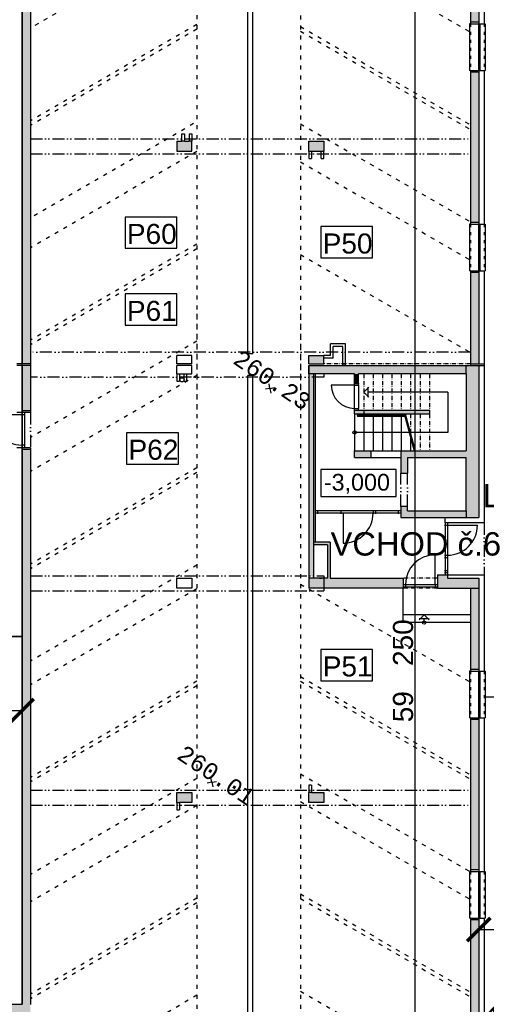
# Model space of a CAD drawing. Extents: x 4743276 to 9726129, y -4307434 to -1665362.
# Tile 43 of 121: x 4868244 to 4882219, y -2067057 to -2037564. Entities that reach past the tile are written whole.
import ezdxf
from ezdxf.enums import TextEntityAlignment as Align

# ---------------------------------------------------------------- set-up
doc = ezdxf.new("R2010")
doc.units = 0
doc.header["$MEASUREMENT"] = 0
doc.linetypes.add('ACAD_ISO03W100', pattern=[30, 12, -18])
doc.linetypes.add('ACAD_ISO12W100', pattern=[22, 12, -3, 0.5, -3, 0.5, -3])
doc.layers.get('0').update_dxf_attribs({"linetype": 'CONTINUOUS'})
doc.layers.get('Defpoints').update_dxf_attribs({"color": 61, "linetype": 'CONTINUOUS'})
for name, color, linetype in [('body', 7, 'CONTINUOUS'), ('DVERE', 47, 'CONTINUOUS'), ('KÓTY', 4, 'CONTINUOUS'), ('MÚRY', 1, 'CONTINUOUS'), ('OKNÁ', 146, 'CONTINUOUS'), ('POZEMOK', 8, 'CONTINUOUS'), ('siete', 6, 'CONTINUOUS'), ('TENKÁ', 7, 'CONTINUOUS'), ('tzb', 55, 'CONTINUOUS'), ('Výšky', 64, 'CONTINUOUS'), ('ZARIADENIE1', 145, 'CONTINUOUS'), ('ZARIADOVACIE', 144, 'CONTINUOUS'), ('šrafy-múry', 8, 'CONTINUOUS')]:
    doc.layers.add(name, color=color, linetype=linetype)
doc.styles.add('ARIAL', font='arial.ttf')
doc.styles.add('MONOTXT', font='MONOTXT', dxfattribs={"height": 0.2})
doc.styles.add('Style-Arial', font='arial.ttf')
doc.styles.add('STYLE1', font='isocp.shx')
doc.dimstyles.new('STANDARD 200', dxfattribs={"dimtxt": 600, "dimasz": 700, "dimexe": 10, "dimexo": 200, "dimgap": 100, "dimtad": 1, "dimdsep": 46, "dimlunit": 6, "dimtxsty": 'Style-Arial', "dimblk": 'ARCHTICK', "dimblk1": 'OBLIQUE', "dimblk2": 'ARCHTICK', "dimcen": 2.5, "dimse1": 1, "dimse2": 1, "dimadec": 0, "dimazin": 0, "dimtfac": 1, "dimtmove": 1, "dimatfit": 3, "dimldrblk": 'OBLIQUE', "dimfxl": 1, "dimtolj": 1, "dimtzin": 0, "dimarcsym": 0})
doc.dimstyles.new('STANDARD 250', dxfattribs={"dimtxt": 700, "dimasz": 750, "dimexe": 10, "dimexo": 200, "dimgap": 100, "dimtad": 1, "dimdsep": 46, "dimlunit": 6, "dimtxsty": 'STYLE1', "dimblk1": 'OBLIQUE', "dimblk2": 'OBLIQUE', "dimsah": 1, "dimcen": 2.5, "dimse1": 1, "dimse2": 1, "dimadec": 0, "dimazin": 0, "dimtfac": 1, "dimtmove": 1, "dimatfit": 3, "dimldrblk": 'OBLIQUE', "dimfxl": 1, "dimtolj": 1, "dimtzin": 0, "dimarcsym": 0})

# ---------------------------------------------------------------- blocks, each defined once
blk = doc.blocks.new('_ArchTick')
at = {"color": 0, "linetype": 'ByBlock', "const_width": 0.15}
blk.add_lwpolyline([(-0.5, -0.5), (0.5, 0.5)], dxfattribs=at)
blk = doc.blocks.new('*D42220')
at = {"layer": 'Defpoints', "color": 0}
for p in [(4880090, -2021484), (4881994, -2021484), (4881994, -2080734)]:
    blk.add_point(p, dxfattribs=at)
at = {"layer": 'ZARIADOVACIE', "color": 0, "lineweight": -2}
blk.add_line((4880090, -2080734), (4880090, -2021484), dxfattribs=at)
at = {"layer": 'ZARIADOVACIE', "color": 0, "linetype": 'ByBlock', "lineweight": -2, "xscale": 700, "yscale": 700, "zscale": 700}
for p, rotation in [((4880090, -2021484), 90), ((4880090, -2080734), 270)]:
    blk.add_blockref('_ArchTick', p, dxfattribs=dict(at, rotation=rotation))
at = {"layer": 'ZARIADOVACIE', "color": 0, "insert": (4879728, -2057066), "char_height": 600, "attachment_point": 5, "rotation": 90, "style": 'Style-Arial'}
blk.add_mtext('\\A1;59ﾠ250', dxfattribs=at)
blk = doc.blocks.new('_OBLIQUE')
at = {"color": 0, "linetype": 'ByBlock'}
blk.add_line((-0.5, -0.5), (0.5, 0.5), dxfattribs=at)
blk = doc.blocks.new('*D42221')
at = {"layer": 'Defpoints', "color": 0}
for p in [(4868314, -2035164), (4857372, -2067054), (4868314, -2067054)]:
    blk.add_point(p, dxfattribs=at)
at = {"layer": 'ZARIADOVACIE', "color": 0, "lineweight": -2}
blk.add_line((4857372, -2035164), (4857372, -2067054), dxfattribs=at)
at = {"layer": 'ZARIADOVACIE', "color": 0, "linetype": 'ByBlock', "lineweight": -2, "xscale": 700, "yscale": 700, "zscale": 700}
for p, rotation in [((4857372, -2035164), 90), ((4857372, -2067054), 270)]:
    blk.add_blockref('_ArchTick', p, dxfattribs=dict(at, rotation=rotation))
at = {"layer": 'ZARIADOVACIE', "color": 0, "insert": (4856946, -2051921), "char_height": 600, "attachment_point": 5, "rotation": 90, "style": 'Style-Arial'}
blk.add_mtext('\\A1;31ﾠ890', dxfattribs=at)
blk = doc.blocks.new('*D42222')
at = {"layer": 'Defpoints', "color": 0}
for p in [(4835324, -2052604), (4868314, -2052604), (4835324, -2058262)]:
    blk.add_point(p, dxfattribs=at)
at = {"layer": 'ZARIADOVACIE', "color": 0, "lineweight": -2}
blk.add_line((4868314, -2058262), (4835324, -2058262), dxfattribs=at)
at = {"layer": 'ZARIADOVACIE', "color": 0, "linetype": 'ByBlock', "lineweight": -2, "xscale": 700, "yscale": 700, "zscale": 700, "rotation": 180}
blk.add_blockref('_ArchTick', (4835324, -2058262), dxfattribs=at)
at = {"layer": 'ZARIADOVACIE', "color": 0, "linetype": 'ByBlock', "lineweight": -2, "xscale": 700, "yscale": 700, "zscale": 700}
blk.add_blockref('_ArchTick', (4868314, -2058262), dxfattribs=at)
at = {"layer": 'ZARIADOVACIE', "color": 0, "insert": (4851819, -2057855), "char_height": 600, "attachment_point": 5, "style": 'Style-Arial'}
blk.add_mtext('\\A1;32ﾠ990', dxfattribs=at)
blk = doc.blocks.new('*D42228')
at = {"layer": 'Defpoints', "color": 0}
for p in [(4881994, -2062134), (4908724, -2062534), (4908724, -2064816)]:
    blk.add_point(p, dxfattribs=at)
at = {"layer": 'ZARIADOVACIE', "color": 0, "lineweight": -2}
blk.add_line((4881994, -2064816), (4908724, -2064816), dxfattribs=at)
at = {"layer": 'ZARIADOVACIE', "color": 0, "linetype": 'ByBlock', "lineweight": -2, "xscale": 700, "yscale": 700, "zscale": 700, "rotation": 180}
blk.add_blockref('_ArchTick', (4881994, -2064816), dxfattribs=at)
at = {"layer": 'ZARIADOVACIE', "color": 0, "linetype": 'ByBlock', "lineweight": -2, "xscale": 700, "yscale": 700, "zscale": 700}
blk.add_blockref('_ArchTick', (4908724, -2064816), dxfattribs=at)
at = {"layer": 'ZARIADOVACIE', "color": 0, "insert": (4900802, -2064445), "char_height": 600, "attachment_point": 5, "style": 'Style-Arial'}
blk.add_mtext('\\A1;26ﾠ730', dxfattribs=at)
blk = doc.blocks.new('po')
at = {"layer": 'šrafy-múry'}
h = blk.add_hatch(color=256, dxfattribs=at)
h.dxf.hatch_style = 1
h.paths.add_polyline_path([(4879780, -1525016), (4879780, -1520516), (4879530, -1520516), (4879530, -1525016)])
h = blk.add_hatch(color=256, dxfattribs=at)
h.dxf.hatch_style = 1
h.paths.add_polyline_path([(4866350, -1525206), (4866350, -1524311), (4866100, -1524311), (4866100, -1525206)])
h = blk.add_hatch(color=256, dxfattribs=at)
h.dxf.hatch_style = 1
h.paths.add_polyline_path([(4866350, -1526606), (4866350, -1525206), (4866100, -1525206), (4866100, -1526606)])
h = blk.add_hatch(color=256, dxfattribs=at)
h.dxf.hatch_style = 1
h.paths.add_polyline_path([(4879530, -1531016), (4879780, -1531016), (4879780, -1526516), (4879530, -1526516)])
h = blk.add_hatch(color=256, dxfattribs=at)
h.dxf.hatch_style = 1
h.paths.add_polyline_path([(4866350, -1529156), (4866350, -1526606), (4866100, -1526606), (4866100, -1529156)])
h = blk.add_hatch(color=256, dxfattribs=at)
h.dxf.hatch_style = 1
h.paths.add_polyline_path([(4870740, -1528886), (4871190, -1528886), (4871190, -1528586), (4871110, -1528586), (4870820, -1528586), (4870740, -1528586)])
h = blk.add_hatch(color=256, dxfattribs=at)
h.dxf.hatch_style = 1
h.paths.add_polyline_path([(4875140, -1528886), (4875140, -1528586), (4874690, -1528586), (4874690, -1528886), (4874770, -1528886), (4874910, -1528886), (4874990, -1528886)])
h = blk.add_hatch(color=256, dxfattribs=at)
h.dxf.hatch_style = 1
h.paths.add_polyline_path([(4866350, -1530556), (4866350, -1529156), (4866100, -1529156), (4866100, -1530556)])
h = blk.add_hatch(color=256, dxfattribs=at)
h.dxf.hatch_style = 1
h.paths.add_polyline_path([(4866100, -1533106), (4866350, -1533106), (4866350, -1530556), (4866100, -1530556)])
h = blk.add_hatch(color=256, dxfattribs=at)
h.dxf.hatch_style = 1
h.paths.add_polyline_path([(4879780, -1535256), (4879780, -1532516), (4879530, -1532516), (4879530, -1535256)])
h = blk.add_hatch(color=256, dxfattribs=at)
h.dxf.hatch_style = 1
h.paths.add_polyline_path([(4866350, -1535256), (4866350, -1534906), (4866350, -1533246), (4866350, -1533106), (4866100, -1533106), (4866100, -1535256)])
h = blk.add_hatch(color=256, dxfattribs=at)
h.dxf.hatch_style = 1
h.paths.add_polyline_path([(4874690, -1535006), (4874690, -1535256), (4875140, -1535256), (4875140, -1535086), (4875140, -1535006)])
h = blk.add_hatch(color=256, dxfattribs=at)
h.dxf.hatch_style = 1
h.paths.add_polyline_path([(4866350, -1536666), (4866350, -1536064), (4866350, -1535656), (4866350, -1535306), (4866100, -1535306), (4866100, -1536666)])
h = blk.add_hatch(color=256, dxfattribs=at)
h.dxf.hatch_style = 1
h.paths.add_polyline_path([(4874690, -1535556), (4874880, -1535556), (4875140, -1535556), (4875140, -1535306), (4874690, -1535306)])
h = blk.add_hatch(color=256, dxfattribs=at)
h.dxf.hatch_style = 1
h.paths.add_polyline_path([(4876900, -1535556), (4877180, -1535556), (4877460, -1535556), (4877740, -1535556), (4878020, -1535556), (4878300, -1535556), (4879400, -1535556), (4879400, -1535306), (4875790, -1535306), (4875710, -1535306), (4875440, -1535306), (4875140, -1535306), (4875140, -1535556), (4876060, -1535556), (4876175, -1535556), (4876340, -1535556), (4876620, -1535556), (4876775, -1535556)])
h = blk.add_hatch(color=256, dxfattribs=at)
h.dxf.hatch_style = 1
h.paths.add_polyline_path([(4879780, -1535306), (4879530, -1535306), (4879400, -1535306), (4879400, -1535556), (4879400, -1537856), (4877450, -1537856), (4877450, -1538056), (4877450, -1538456), (4877450, -1538526), (4877650, -1538526), (4877650, -1538056), (4879400, -1538056), (4879400, -1539656), (4879400, -1539856), (4879780, -1539856)])
h = blk.add_hatch(color=256, dxfattribs=at)
h.dxf.hatch_style = 1
h.paths.add_polyline_path([(4874830, -1541376), (4874830, -1535556), (4874690, -1535556), (4874690, -1541601), (4874830, -1541601), (4874830, -1541456)])
h = blk.add_hatch(color=256, dxfattribs=at)
h.dxf.hatch_style = 1
h.paths.add_polyline_path([(4876060, -1535556), (4876060, -1535841), (4876175, -1535841), (4876175, -1535556)])
h = blk.add_hatch(color=256, dxfattribs=at)
h.dxf.hatch_style = 1
h.paths.add_polyline_path([(4878300, -1536641), (4876060, -1536641), (4876060, -1536756), (4878300, -1536756)])
h = blk.add_hatch(color=256, dxfattribs=at)
h.dxf.hatch_style = 1
h.paths.add_polyline_path([(4866350, -1539666), (4866350, -1537816), (4866100, -1537816), (4866100, -1539666)])
h = blk.add_hatch(color=256, dxfattribs=at)
h.dxf.hatch_style = 1
h.paths.add_polyline_path([(4876060, -1538056), (4876560, -1538056), (4876560, -1537856), (4876340, -1537856), (4876060, -1537856)])
h = blk.add_hatch(color=256, dxfattribs=at)
h.dxf.hatch_style = 1
h.paths.add_polyline_path([(4866350, -1541066), (4866350, -1539666), (4866100, -1539666), (4866100, -1541066)])
h = blk.add_hatch(color=256, dxfattribs=at)
h.dxf.hatch_style = 1
h.paths.add_polyline_path([(4877450, -1539726), (4877450, -1539856), (4878540, -1539856), (4879400, -1539856), (4879400, -1539656), (4877650, -1539656), (4877650, -1539526), (4877450, -1539526), (4877450, -1539656)])
h = blk.add_hatch(color=256, dxfattribs=at)
h.dxf.hatch_style = 1
h.paths.add_polyline_path([(4874830, -1540676), (4875250, -1540676), (4875250, -1541676), (4875330, -1541676), (4875330, -1540596), (4874880, -1540596), (4874830, -1540596)])
h.paths.add_polyline_path([(4759520, -1540685), (4759520, -1540485), (4759770, -1540485), (4759770, -1540685)], flags=9)
h = blk.add_hatch(color=256, dxfattribs=at)
h.dxf.hatch_style = 1
h.paths.add_polyline_path([(4866350, -1545956), (4866350, -1541066), (4866100, -1541066), (4866100, -1545956)])
h = blk.add_hatch(color=256, dxfattribs=at)
h.dxf.hatch_style = 1
h.paths.add_polyline_path([(4874690, -1541976), (4874770, -1541976), (4875140, -1541976), (4875140, -1541676), (4875090, -1541676), (4875010, -1541676), (4874830, -1541676), (4874690, -1541676)])
h = blk.add_hatch(color=256, dxfattribs=at)
h.dxf.hatch_style = 1
h.paths.add_polyline_path([(4875390, -1541676), (4875310, -1541676), (4875140, -1541676), (4875140, -1541976), (4875859, -1541976), (4877515, -1541976), (4877515, -1541931), (4877515, -1541861), (4877515, -1541676)])
h = blk.add_hatch(color=256, dxfattribs=at)
h.dxf.hatch_style = 1
h.paths.add_polyline_path([(4879780, -1541676), (4878840, -1541676), (4878840, -1541576), (4878540, -1541576), (4878540, -1541976), (4879530, -1541976), (4879780, -1541976)])
h = blk.add_hatch(color=256, dxfattribs=at)
h.dxf.hatch_style = 1
h.paths.add_polyline_path([(4879780, -1544406), (4879780, -1541976), (4879530, -1541976), (4879530, -1544406)])
h = blk.add_hatch(color=256, dxfattribs=at)
h.dxf.hatch_style = 1
h.paths.add_polyline_path([(4866350, -1547356), (4866350, -1545956), (4866100, -1545956), (4866100, -1547356)])
h = blk.add_hatch(color=256, dxfattribs=at)
h.dxf.hatch_style = 1
h.paths.add_polyline_path([(4879780, -1550406), (4879780, -1545906), (4879530, -1545906), (4879530, -1550406)])
h = blk.add_hatch(color=256, dxfattribs=at)
h.dxf.hatch_style = 1
h.paths.add_polyline_path([(4866100, -1548736), (4866350, -1548736), (4866350, -1546136), (4866100, -1546136)])
h = blk.add_hatch(color=256, dxfattribs=at)
h.dxf.hatch_style = 1
h.paths.add_polyline_path([(4870740, -1548096), (4870740, -1548396), (4870890, -1548396), (4870970, -1548396), (4871110, -1548396), (4871190, -1548396), (4871190, -1548096)])
h = blk.add_hatch(color=256, dxfattribs=at)
h.dxf.hatch_style = 1
h.paths.add_polyline_path([(4874690, -1548396), (4875140, -1548396), (4875140, -1548096), (4875060, -1548096), (4874770, -1548096), (4874690, -1548096)])
h = blk.add_hatch(color=256, dxfattribs=at)
h.dxf.hatch_style = 1
h.paths.add_polyline_path([(4866100, -1550136), (4866350, -1550136), (4866350, -1548736), (4866100, -1548736)])
h = blk.add_hatch(color=256, dxfattribs=at)
h.dxf.hatch_style = 1
h.paths.add_polyline_path([(4866350, -1552246), (4866350, -1550136), (4866100, -1550136), (4866100, -1552246)])
h = blk.add_hatch(color=256, dxfattribs=at)
h.dxf.hatch_style = 1
h.paths.add_polyline_path([(4879780, -1556406), (4879780, -1551906), (4879530, -1551906), (4879530, -1556406)])
h = blk.add_hatch(color=256, dxfattribs=at)
h.dxf.hatch_style = 1
h.paths.add_polyline_path([(4866100, -1553646), (4866350, -1553646), (4866350, -1552246), (4866100, -1552246)])
h = blk.add_hatch(color=256, dxfattribs=at)
h.dxf.hatch_style = 1
h.paths.add_polyline_path([(4866100, -1553646), (4866100, -1554436), (4866100, -1554816), (4866100, -1556566), (4865970, -1556566), (4865970, -1556766), (4866100, -1556766), (4866100, -1559816), (4866100, -1559956), (4866100, -1563566), (4866350, -1563566), (4866350, -1561051), (4866350, -1558936), (4866350, -1554441), (4866350, -1553646)])
h.paths.add_polyline_path([(4866161, -1561826), (4866448, -1561826), (4866448, -1562076), (4866161, -1562076)], flags=9)
h.paths.add_polyline_path([(4866155, -1555821), (4866443, -1555821), (4866443, -1556071), (4866155, -1556071)], flags=9)
h = blk.add_hatch(color=256, dxfattribs=at)
h.dxf.hatch_style = 1
h.paths.add_polyline_path([(4861750, -1557951), (4861750, -1558316), (4862000, -1558316), (4862285, -1558316), (4862285, -1558201), (4862000, -1558201), (4862000, -1557876), (4862000, -1557596), (4862000, -1557316), (4862000, -1557036), (4862000, -1556756), (4862000, -1556476), (4862000, -1556196), (4862000, -1555916), (4862000, -1554816), (4864300, -1554816), (4864300, -1555916), (4864300, -1556196), (4864300, -1556341), (4864300, -1556372), (4864300, -1556476), (4864300, -1556756), (4864300, -1556766), (4864500, -1556766), (4864970, -1556766), (4864970, -1556566), (4864523, -1556566), (4864520, -1556566), (4864500, -1556566), (4864500, -1556305), (4864500, -1556265), (4864500, -1554977), (4864500, -1554937), (4864500, -1554816), (4866100, -1554816), (4866100, -1554436), (4861100, -1554436), (4861100, -1554506), (4861100, -1554816), (4861750, -1554816), (4861750, -1557616)])
at = {"layer": 'DVERE'}
for p, q in [((4876060, -1535891), (4875360, -1535891)), ((4876060, -1536591), (4876060, -1535891)), ((4876175, -1535891), (4876175, -1536591))]:
    blk.add_line(p, q, dxfattribs=at)
blk.add_arc((4876060, -1535891), 700, 180, 270, dxfattribs=at)
at = {"layer": 'MÚRY', "color": 7}
for p, q in [((4879530, -1520466), (4879530, -1525066)), ((4879940, -1520466), (4879940, -1525066)), ((4866350, -1524231), (4866350, -1535306)), ((4879530, -1525066), (4879940, -1525066)), ((4879530, -1526466), (4879530, -1531066)), ((4879530, -1526466), (4879940, -1526466)), ((4879940, -1526466), (4879940, -1531066)), ((4870890, -1528586), (4870890, -1528366)), ((4870890, -1528366), (4870970, -1528366)), ((4870970, -1528366), (4870970, -1528586)), ((4871110, -1528366), (4871190, -1528366)), ((4871110, -1528366), (4871110, -1528586)), ((4871190, -1528366), (4871190, -1528586)), ((4870740, -1528586), (4870740, -1528886)), ((4870740, -1528586), (4870890, -1528586)), ((4870970, -1528586), (4871110, -1528586)), ((4871190, -1528886), (4871190, -1528586)), ((4874690, -1528886), (4874690, -1528586)), ((4874690, -1528586), (4875140, -1528586)), ((4875140, -1528586), (4875140, -1528886)), ((4870740, -1528886), (4871190, -1528886)), ((4874690, -1528886), (4874690, -1529106)), ((4874690, -1529106), (4874770, -1529106)), ((4874770, -1528886), (4874770, -1529106)), ((4874770, -1528886), (4875060, -1528886)), ((4875060, -1529106), (4875060, -1528886)), ((4875060, -1529106), (4875140, -1529106)), ((4875140, -1529106), (4875140, -1528886)), ((4879530, -1531066), (4879940, -1531066)), ((4879530, -1532466), (4879530, -1535306)), ((4879530, -1532466), (4879940, -1532466)), ((4879940, -1532466), (4879940, -1535306)), ((4875790, -1534656), (4875340, -1534656)), ((4875340, -1535006), (4875340, -1534656)), ((4875710, -1534736), (4875420, -1534736)), ((4875420, -1535086), (4875420, -1534736)), ((4875710, -1535306), (4875710, -1534736)), ((4875790, -1535306), (4875790, -1534656)), ((4871190, -1535006), (4870740, -1535006)), ((4870740, -1535256), (4870740, -1535006)), ((4871190, -1535256), (4871190, -1535006)), ((4874690, -1535256), (4874690, -1535006)), ((4874690, -1535006), (4875140, -1535006)), ((4875340, -1535006), (4875140, -1535006)), ((4866350, -1535306), (4866350, -1536716)), ((4871190, -1535256), (4870740, -1535256)), ((4871190, -1535306), (4870740, -1535306)), ((4870740, -1535556), (4870740, -1535306)), ((4871190, -1535556), (4871190, -1535306)), ((4874690, -1535256), (4875140, -1535256)), ((4874690, -1535306), (4874690, -1541976)), ((4874690, -1535556), (4874690, -1535306)), ((4874690, -1535306), (4875710, -1535306)), ((4874840, -1535306), (4875440, -1535306)), ((4875140, -1535256), (4875140, -1535086)), ((4875420, -1535086), (4875140, -1535086)), ((4875790, -1535306), (4879530, -1535306)), ((4879940, -1535306), (4879940, -1540016)), ((4870740, -1535556), (4870740, -1535776)), ((4870740, -1535556), (4870740, -1535776)), ((4870820, -1535556), (4870820, -1535776)), ((4870820, -1535556), (4870960, -1535556)), ((4870820, -1535556), (4870820, -1535776)), ((4870820, -1535556), (4870960, -1535556)), ((4870960, -1535776), (4870960, -1535556)), ((4870960, -1535776), (4870960, -1535556)), ((4871040, -1535776), (4871040, -1535556)), ((4871040, -1535556), (4871190, -1535556)), ((4871040, -1535776), (4871040, -1535556)), ((4871040, -1535556), (4871190, -1535556)), ((4876060, -1535556), (4874880, -1535556)), ((4874880, -1535556), (4874880, -1540596)), ((4876060, -1535891), (4876060, -1535556)), ((4879400, -1535556), (4876175, -1535556)), ((4876175, -1535891), (4876175, -1535556)), ((4879400, -1535556), (4879400, -1537856)), ((4870740, -1535776), (4870820, -1535776)), ((4870960, -1535776), (4871040, -1535776)), ((4876060, -1535891), (4876175, -1535891)), ((4866350, -1536716), (4865940, -1536716)), ((4876060, -1536756), (4876060, -1536591)), ((4876060, -1536591), (4876175, -1536591)), ((4876060, -1536756), (4878300, -1536756)), ((4876175, -1536641), (4876175, -1536591)), ((4876175, -1536641), (4878300, -1536641)), ((4878300, -1536641), (4878300, -1536756)), ((4866350, -1537766), (4865940, -1537766)), ((4866350, -1537766), (4866350, -1554441)), ((4876060, -1537856), (4876560, -1537856)), ((4876060, -1538056), (4876060, -1537856)), ((4876560, -1538056), (4876560, -1537856)), ((4877450, -1537856), (4879400, -1537856)), ((4877450, -1537856), (4877450, -1538456)), ((4876060, -1538056), (4876560, -1538056)), ((4877450, -1538056), (4877450, -1538526)), ((4877650, -1538056), (4879400, -1538056)), ((4877650, -1538056), (4877650, -1538456)), ((4877650, -1538056), (4879400, -1538056)), ((4877650, -1538056), (4877650, -1538526)), ((4879400, -1539656), (4879400, -1538056)), ((4879400, -1539656), (4879400, -1538056)), ((4877450, -1538526), (4877650, -1538526)), ((4877650, -1539526), (4877450, -1539526)), ((4877450, -1539526), (4877450, -1539856)), ((4877650, -1539656), (4877650, -1539526)), ((4877650, -1539656), (4879400, -1539656)), ((4877650, -1539656), (4879400, -1539656)), ((4878542, -1539656), (4879400, -1539656)), ((4877450, -1539856), (4878770, -1539856)), ((4877450, -1539856), (4877506, -1539856)), ((4878770, -1540016), (4878770, -1539856)), ((4879940, -1540016), (4878770, -1540016)), ((4874830, -1540676), (4874830, -1541676)), ((4875250, -1540676), (4874830, -1540676)), ((4875330, -1540596), (4874880, -1540596)), ((4875250, -1540676), (4875250, -1541676)), ((4875250, -1540676), (4875250, -1541676)), ((4875330, -1540596), (4875330, -1541676)), ((4875250, -1541676), (4874830, -1541676)), ((4875330, -1541676), (4877515, -1541676)), ((4877515, -1541676), (4877515, -1541976)), ((4878540, -1541576), (4879940, -1541576)), ((4878540, -1541576), (4878540, -1541976)), ((4879940, -1541576), (4879940, -1544456)), ((4877515, -1541976), (4874690, -1541976)), ((4878540, -1541976), (4879530, -1541976)), ((4879530, -1541976), (4879530, -1544456)), ((4879530, -1544456), (4879940, -1544456)), ((4879530, -1545856), (4879530, -1550456)), ((4879530, -1545856), (4879940, -1545856)), ((4879940, -1545856), (4879940, -1550456)), ((4874770, -1547876), (4874690, -1547876)), ((4874690, -1547876), (4874690, -1548096)), ((4874770, -1547876), (4874770, -1548096)), ((4870740, -1548396), (4870740, -1548096)), ((4870740, -1548096), (4871190, -1548096)), ((4871190, -1548096), (4871190, -1548396)), ((4874690, -1548396), (4874690, -1548096)), ((4874770, -1548096), (4875140, -1548096)), ((4875140, -1548096), (4875140, -1548396)), ((4870740, -1548396), (4870740, -1548616)), ((4870740, -1548616), (4870820, -1548616)), ((4870820, -1548396), (4870820, -1548616)), ((4871190, -1548396), (4870820, -1548396)), ((4875140, -1548396), (4874690, -1548396)), ((4879530, -1550456), (4879940, -1550456)), ((4879530, -1551856), (4879530, -1556456)), ((4879530, -1551856), (4879940, -1551856)), ((4879940, -1551856), (4879940, -1556456))]:
    blk.add_line(p, q, dxfattribs=at)
blk.add_lwpolyline([(4870740, -1541676), (4871190, -1541676), (4871190, -1541976), (4870740, -1541976)], close=True, dxfattribs=at)
at = {"layer": 'OKNÁ', "ltscale": 0.25}
for p, q in [((4866100, -1536786), (4865200, -1536786)), ((4866190, -1536786), (4866080, -1536786)), ((4866100, -1536716), (4866100, -1537766)), ((4866170, -1536716), (4866170, -1537766)), ((4866190, -1537686), (4866080, -1537686)), ((4877450, -1539656), (4874880, -1539656)), ((4877450, -1539726), (4874880, -1539726)), ((4874950, -1539636), (4874950, -1539746)), ((4875645, -1539636), (4875645, -1539746)), ((4875715, -1539726), (4875715, -1540626)), ((4876615, -1539636), (4876615, -1539746)), ((4876685, -1539636), (4876685, -1539746)), ((4877370, -1539636), (4877370, -1539746)), ((4878750, -1540086), (4878860, -1540086)), ((4878770, -1540016), (4878770, -1541576)), ((4878840, -1540016), (4878840, -1541576)), ((4878840, -1540086), (4879740, -1540086)), ((4878470, -1541861), (4878470, -1540976)), ((4878750, -1540986), (4878860, -1540986)), ((4878750, -1541056), (4878860, -1541056)), ((4878750, -1541446), (4878860, -1541446)), ((4878750, -1541506), (4878860, -1541506)), ((4877585, -1541841), (4877585, -1541951)), ((4878470, -1541841), (4878470, -1541951)), ((4877515, -1541861), (4878540, -1541861)), ((4877515, -1541931), (4878540, -1541931))]:
    blk.add_line(p, q, dxfattribs=at)
for centre, radius, start, end in [((4866100, -1536786), 900, 180, 270), ((4875715, -1539726), 900, 270, 0), ((4878840, -1540086), 900, 270, 0), ((4878470, -1541861), 885, 90, 180)]:
    blk.add_arc(centre, radius, start, end, dxfattribs=at)
at = {"layer": 'POZEMOK', "linetype": 'ACAD_ISO03W100', "ltscale": 10}
for p, q in [((4874440, -1518820), (4874440, -1536660)), ((4871266, -1522364), (4866350, -1525203)), ((4874440, -1522382), (4879530, -1525321)), ((4871340, -1523306), (4871340, -1536660)), ((4871340, -1525093), (4866350, -1527974)), ((4871340, -1525231), (4866350, -1528112)), ((4874440, -1525153), (4879530, -1528092)), ((4874440, -1525292), (4879530, -1528231)), ((4871240, -1528060), (4866350, -1530884)), ((4874440, -1528063), (4879530, -1531002)), ((4871340, -1528897), (4866350, -1531778)), ((4874440, -1529205), (4879530, -1532144)), ((4871340, -1531668), (4866350, -1534549)), ((4871340, -1531807), (4866350, -1534688)), ((4874440, -1531976), (4879530, -1534915)), ((4871340, -1533758), (4871340, -1567816)), ((4874440, -1533758), (4874440, -1567816)), ((4871340, -1534578), (4866350, -1537459)), ((4871340, -1534578), (4867734, -1536660)), ((4871340, -1535602), (4866350, -1538483)), ((4871340, -1538373), (4866350, -1541254)), ((4871340, -1538512), (4866350, -1541393)), ((4871340, -1541283), (4866350, -1544164)), ((4874440, -1541850), (4879530, -1544788)), ((4871340, -1541990), (4866350, -1544871)), ((4871340, -1544761), (4866350, -1547642)), ((4874440, -1544621), (4879530, -1547560)), ((4874440, -1544760), (4879530, -1547698)), ((4871340, -1544899), (4866350, -1547780)), ((4871340, -1547671), (4866350, -1550552)), ((4874440, -1547531), (4879530, -1550470)), ((4871340, -1548488), (4866350, -1551369)), ((4874440, -1548361), (4879530, -1551299)), ((4871340, -1551259), (4866350, -1554140)), ((4874440, -1551132), (4879530, -1554071)), ((4874440, -1551271), (4879530, -1554209)), ((4871340, -1551398), (4866350, -1554279)), ((4871340, -1554169), (4866350, -1557050)), ((4874440, -1554042), (4879530, -1556981))]:
    blk.add_line(p, q, dxfattribs=at)
at = {"layer": 'POZEMOK', "ltscale": 0.25}
for p, q in [((4879780, -1526466), (4879780, -1525066)), ((4879820, -1526466), (4879820, -1525066)), ((4879780, -1532466), (4879780, -1531066)), ((4879820, -1532466), (4879820, -1531066)), ((4879780, -1545856), (4879780, -1544456)), ((4879820, -1545856), (4879820, -1544456)), ((4879780, -1551856), (4879780, -1550456)), ((4879820, -1551856), (4879820, -1550456))]:
    blk.add_line(p, q, dxfattribs=at)
at = {"layer": 'POZEMOK'}
for p, q in [((4876340, -1536106), (4876490, -1535956)), ((4876460, -1535956), (4876460, -1536256)), ((4876490, -1536256), (4876340, -1536106)), ((4878850, -1536106), (4876460, -1536106)), ((4878850, -1536106), (4878850, -1537306)), ((4876160, -1536786), (4877557, -1536786)), ((4876160, -1536826), (4877568, -1536826)), ((4877549, -1536756), (4877844, -1537856)), ((4877580, -1536756), (4877875, -1537856)), ((4878850, -1537306), (4876060, -1537306)), ((4877990, -1542926), (4878140, -1542776)), ((4878290, -1542896), (4877990, -1542896)), ((4878140, -1542776), (4878290, -1542926)), ((4878140, -1542956), (4878140, -1542896))]:
    blk.add_line(p, q, dxfattribs=at)
for centre in [(4876060, -1537306), (4878140, -1543006)]:
    blk.add_circle(centre, 50, dxfattribs=at)
blk.add_arc((4876160, -1536806), 20, 90, 270, dxfattribs=at)
at = {"layer": 'TENKÁ'}
for p, q in [((4879780, -1520466), (4879780, -1525066)), ((4866100, -1524231), (4866100, -1535256)), ((4879780, -1525016), (4879530, -1525016)), ((4879780, -1526516), (4879530, -1526516)), ((4879780, -1526466), (4879780, -1531066)), ((4870970, -1528586), (4870890, -1528586)), ((4871190, -1528586), (4871110, -1528586)), ((4874690, -1528886), (4874770, -1528886)), ((4875060, -1528886), (4875140, -1528886)), ((4879780, -1531016), (4879530, -1531016)), ((4879780, -1532516), (4879530, -1532516)), ((4879780, -1532466), (4879780, -1535256)), ((4875140, -1535086), (4875140, -1535006)), ((4866350, -1535256), (4865940, -1535256)), ((4866350, -1535306), (4865940, -1535306)), ((4866350, -1535306), (4865940, -1535306)), ((4866100, -1535306), (4866100, -1536716)), ((4875710, -1535306), (4875790, -1535306)), ((4875790, -1535306), (4875710, -1535306)), ((4879400, -1535556), (4879400, -1535306)), ((4879530, -1535256), (4879940, -1535256)), ((4879530, -1535306), (4879940, -1535306)), ((4879530, -1535306), (4879940, -1535306)), ((4879780, -1535306), (4879780, -1539856)), ((4870740, -1535556), (4870820, -1535556)), ((4870740, -1535556), (4870820, -1535556)), ((4870960, -1535556), (4871040, -1535556)), ((4870960, -1535556), (4871040, -1535556)), ((4874880, -1535556), (4874690, -1535556)), ((4874830, -1535556), (4874830, -1540676)), ((4876060, -1535841), (4876200, -1535841)), ((4866350, -1536666), (4866100, -1536666)), ((4876060, -1536641), (4876175, -1536641)), ((4876060, -1536756), (4876060, -1537856)), ((4876340, -1536756), (4876340, -1537856)), ((4876620, -1536756), (4876620, -1537856)), ((4876900, -1536756), (4876900, -1537856)), ((4877180, -1536756), (4877180, -1537856)), ((4877460, -1536756), (4877460, -1537856)), ((4877740, -1537470), (4877740, -1537856)), ((4866100, -1537766), (4866100, -1554436)), ((4866350, -1537816), (4866100, -1537816)), ((4876560, -1537856), (4877450, -1537856)), ((4876560, -1538056), (4877450, -1538056)), ((4879400, -1539656), (4879400, -1539856)), ((4878770, -1539856), (4879780, -1539856)), ((4874880, -1540596), (4874830, -1540596)), ((4874830, -1541676), (4874690, -1541676)), ((4875140, -1541601), (4875140, -1542051)), ((4878840, -1541576), (4878840, -1541676)), ((4878840, -1541676), (4879780, -1541676)), ((4879780, -1541676), (4879780, -1544456)), ((4879530, -1541976), (4879780, -1541976)), ((4879780, -1544406), (4879530, -1544406)), ((4879780, -1545906), (4879530, -1545906)), ((4879780, -1545856), (4879780, -1550456)), ((4874770, -1548096), (4874690, -1548096)), ((4870740, -1548396), (4870820, -1548396)), ((4879780, -1550406), (4879530, -1550406)), ((4879780, -1551856), (4879780, -1556456)), ((4879780, -1551906), (4879530, -1551906)), ((4861100, -1554436), (4866100, -1554436))]:
    blk.add_line(p, q, dxfattribs=at)
at = {"layer": 'TENKÁ', "ltscale": 0.25}
for p, q in [((4879500, -1525066), (4879500, -1526466)), ((4879530, -1525066), (4879500, -1525066)), ((4879940, -1525066), (4879970, -1525066)), ((4879970, -1525066), (4879970, -1526466)), ((4879530, -1526466), (4879500, -1526466)), ((4879940, -1526466), (4879970, -1526466)), ((4879500, -1531066), (4879500, -1532466)), ((4879530, -1531066), (4879500, -1531066)), ((4879940, -1531066), (4879970, -1531066)), ((4879970, -1531066), (4879970, -1532466)), ((4879530, -1532466), (4879500, -1532466)), ((4879940, -1532466), (4879970, -1532466)), ((4879500, -1544456), (4879500, -1545856)), ((4879530, -1544456), (4879500, -1544456)), ((4879940, -1544456), (4879970, -1544456)), ((4879970, -1544456), (4879970, -1545856)), ((4879530, -1545856), (4879500, -1545856)), ((4879940, -1545856), (4879970, -1545856)), ((4879500, -1550456), (4879500, -1551856)), ((4879530, -1550456), (4879500, -1550456)), ((4879940, -1550456), (4879970, -1550456)), ((4879970, -1550456), (4879970, -1551856)), ((4879530, -1551856), (4879500, -1551856)), ((4879940, -1551856), (4879970, -1551856))]:
    blk.add_line(p, q, dxfattribs=at)
at = {"layer": 'TENKÁ', "linetype": 'ACAD_ISO03W100', "ltscale": 8}
for p, q in [((4879530, -1525066), (4879530, -1526466)), ((4879940, -1525066), (4879940, -1526466)), ((4879530, -1531066), (4879530, -1532466)), ((4879940, -1531066), (4879940, -1532466)), ((4879530, -1544456), (4879530, -1545856)), ((4879940, -1544456), (4879940, -1545856)), ((4879530, -1550456), (4879530, -1551856)), ((4879940, -1550456), (4879940, -1551856))]:
    blk.add_line(p, q, dxfattribs=at)
at = {"layer": 'TENKÁ', "linetype": 'ACAD_ISO12W100', "ltscale": 30}
for p, q in [((4866350, -1528511), (4879530, -1528511)), ((4866350, -1528961), (4879530, -1528961)), ((4879530, -1534906), (4866350, -1534906)), ((4875140, -1535656), (4866350, -1535656)), ((4866350, -1536716), (4866350, -1537766)), ((4877450, -1539526), (4877450, -1538526)), ((4877650, -1539526), (4877650, -1538526)), ((4879940, -1540016), (4879940, -1541576)), ((4866350, -1541601), (4875140, -1541601)), ((4866350, -1542051), (4875140, -1542051)), ((4866350, -1548021), (4879530, -1548021)), ((4866350, -1548471), (4879530, -1548471))]:
    blk.add_line(p, q, dxfattribs=at)
at = {"layer": 'TENKÁ', "linetype": 'ACAD_ISO12W100', "ltscale": 10}
for p, q in [((4879530, -1535256), (4875140, -1535256)), ((4876340, -1535556), (4876340, -1536756)), ((4876620, -1535556), (4876620, -1536656)), ((4876900, -1535556), (4876900, -1536656)), ((4877180, -1535556), (4877180, -1536656)), ((4877460, -1535556), (4877460, -1536656)), ((4877740, -1535556), (4877740, -1536656)), ((4878020, -1535556), (4878020, -1536656)), ((4878300, -1535556), (4878300, -1536641)), ((4877740, -1536756), (4877740, -1537354)), ((4878020, -1536756), (4878020, -1537856)), ((4878300, -1536756), (4878300, -1537856)), ((4878540, -1541676), (4877515, -1541676)), ((4878540, -1541976), (4877515, -1541976))]:
    blk.add_line(p, q, dxfattribs=at)
at = {"layer": 'TENKÁ', "linetype": 'ACAD_ISO12W100', "ltscale": 20}
for p, q in [((4875140, -1535556), (4875140, -1535656)), ((4875010, -1541676), (4875090, -1541676))]:
    blk.add_line(p, q, dxfattribs=at)
at = {"layer": 'TENKÁ', "ltscale": 20}
for p, q in [((4877515, -1543006), (4877515, -1541976)), ((4877515, -1543006), (4877515, -1542276)), ((4879530, -1542776), (4877515, -1542776)), ((4879530, -1543006), (4877515, -1543006))]:
    blk.add_line(p, q, dxfattribs=at)
at = {"layer": 'TENKÁ'}
blk.add_lwpolyline([(4877308, -1538419), (4875053, -1538419), (4875053, -1539227), (4877308, -1539227)], close=True, dxfattribs=at)
at = {"layer": 'tzb'}
for p, q in [((4872865, -1534956), (4872865, -1516956)), ((4873015, -1534956), (4873015, -1516956)), ((4873015, -1534956), (4872865, -1534956)), ((4872865, -1567606), (4872865, -1535606)), ((4873015, -1535606), (4872865, -1535606)), ((4873015, -1567606), (4873015, -1535606))]:
    blk.add_line(p, q, dxfattribs=at)
blk.add_circle((4870890, -1535731), 62.5, dxfattribs=at)
at = {"layer": 'ZARIADOVACIE', "ltscale": 0.25}
for points in [[(4870735, -1530856), (4869186, -1530856), (4869186, -1531793), (4870735, -1531793)], [(4876599, -1531143), (4875049, -1531143), (4875049, -1532080), (4876599, -1532080)], [(4870735, -1533161), (4869186, -1533161), (4869186, -1534097), (4870735, -1534097)], [(4870782, -1537319), (4869233, -1537319), (4869233, -1538256), (4870782, -1538256)], [(4876601, -1543810), (4875052, -1543810), (4875052, -1544747), (4876601, -1544747)]]:
    blk.add_lwpolyline(points, close=True, dxfattribs=at)
at = {"layer": 'TENKÁ', "ltscale": 0.25, "style": 'ARIAL'}
blk.add_text('-3,000', height=500, dxfattribs=at).set_placement((4875140, -1539051))
at = {"layer": 'ZARIADOVACIE', "ltscale": 0.25, "style": 'Style-Arial'}
for s, p in [('P60', (4869242, -1531663)), ('P50', (4875106, -1531950)), ('P61', (4869242, -1533968)), ('P62', (4869290, -1538126)), ('P51', (4875108, -1544617))]:
    blk.add_text(s, height=600, dxfattribs=at).set_placement(p)
blk = doc.blocks.new('*D42263')
at = {"layer": 'Defpoints', "color": 0}
for p in [(4882154, -2068209), (4882154, -2068309), (4883654, -2068309)]:
    blk.add_point(p, dxfattribs=at)
at = {"layer": 'KÓTY', "color": 0, "lineweight": -2}
blk.add_line((4883654, -2068209), (4882154, -2068209), dxfattribs=at)
at = {"layer": 'KÓTY', "color": 0, "linetype": 'ByBlock', "lineweight": -2, "xscale": 750, "yscale": 750, "zscale": 750, "rotation": 180}
blk.add_blockref('_OBLIQUE', (4882154, -2068209), dxfattribs=at)
at = {"layer": 'KÓTY', "color": 0, "linetype": 'ByBlock', "lineweight": -2, "xscale": 750, "yscale": 750, "zscale": 750}
blk.add_blockref('_OBLIQUE', (4883654, -2068209), dxfattribs=at)
at = {"layer": 'KÓTY', "color": 0, "insert": (4883519, -2067476), "char_height": 700, "attachment_point": 5, "style": 'STYLE1'}
blk.add_mtext('\\A1;1ﾠ500', dxfattribs=at)

msp = doc.modelspace()

# ---------------------------------------------------------------- linework, layer by layer
at = {"layer": 'body', "color": 1, "linetype": 'Continuous'}
for p, q in [((4875739.608, -2048608.624), (4875712.623, -2048469.801)), ((4875739.608, -2048608.624), (4875600.785, -2048635.608)), ((4875739.608, -2048608.624), (4875878.431, -2048581.639)), ((4875739.608, -2048608.624), (4875766.592, -2048747.447)), ((4873999.466, -2060405.345), (4873972.482, -2060266.522)), ((4873999.466, -2060405.345), (4873860.643, -2060432.33)), ((4873999.466, -2060405.345), (4874138.289, -2060378.361)), ((4873999.466, -2060405.345), (4874026.451, -2060544.168))]:
    msp.add_line(p, q, dxfattribs=at)
at = {"layer": 'POZEMOK'}
msp.add_line((4883653.799, -2057859.294), (4882183.799, -2057859.294), dxfattribs=at)
at = {"layer": 'siete', "color": 55, "lineweight": 35, "ltscale": 0.8}
msp.add_line((4868313.799, -2056044.048), (4863663.849, -2056044.048), dxfattribs=at)
at = {"layer": 'ZARIADENIE1'}
msp.add_lwpolyline([(4835323.799, -2035164.048), (4835323.799, -2067054.048), (4868313.799, -2067054.048), (4868313.799, -2035164.048)], close=True, dxfattribs=at)

# ---------------------------------------------------------------- block references
at = {"layer": 'TENKÁ'}
msp.add_blockref('po', (2213.299, -512618.357), dxfattribs=at)

# ---------------------------------------------------------------- texts
at = {"layer": 'siete', "color": 55, "lineweight": 35, "ltscale": 0.8, "style": 'Style-Arial'}
msp.add_text('Lž2', height=700, dxfattribs=at).set_placement((4882897.084, -2051471.107), align=Align.TOP_CENTER)
at = {"layer": 'TENKÁ', "style": 'Style-Arial'}
msp.add_text('VCHOD č.6', height=700, dxfattribs=at).set_placement((4880108.441, -2052915.85), align=Align.TOP_CENTER)
at = {"layer": 'Výšky', "linetype": 'Continuous', "style": 'MONOTXT'}
for s, p in [('260.23', (4875670.798, -2048562.211)), ('260.01', (4873992.005, -2060400.312))]:
    msp.add_text(s, height=500, rotation=326, dxfattribs=at).set_placement(p, align=Align.CENTER)

# ---------------------------------------------------------------- dimensions: what is measured, and where the dimension line sits
at = {"layer": 'KÓTY'}
dim = msp.add_linear_dim(base=(4882153.799, -2068208.862), p1=(4883653.799, -2068308.862), p2=(4882153.799, -2068308.862), dimstyle='STANDARD 250', override={"dimtxsty": 'STYLE1', "dimldrblk": 'OBLIQUE'}, dxfattribs=at)
dim.commit()
dim.dimension.update_dxf_attribs({"geometry": '*D42263', "text_midpoint": (4883519, -2067926), "dimtype": 160})
at = {"layer": 'ZARIADOVACIE', "color": 7}
for base, p1, p2, picture, middle in [((4880089.5, -2021484.048), (4881993.799, -2080734.048), (4881993.799, -2021484.048), '*D42220', (4880134, -2057066.5)), ((4857372, -2067054.048), (4868313.799, -2035164.048), (4868313.799, -2067054.048), '*D42221', (4857353, -2051921))]:
    dim = msp.add_linear_dim(base=base, p1=p1, p2=p2, angle=270, dimstyle='STANDARD 200', override={"dimtxsty": 'Style-Arial', "dimldrblk": 'OBLIQUE'}, dxfattribs=at)
    dim.commit()
    dim.dimension.update_dxf_attribs({"geometry": picture, "text_midpoint": middle, "dimtype": 160})
dim = msp.add_linear_dim(base=(4835323.799, -2058262), p1=(4868313.799, -2052604.048), p2=(4835323.799, -2052604.048), dimstyle='STANDARD 200', override={"dimtxsty": 'Style-Arial', "dimldrblk": 'OBLIQUE'}, dxfattribs=at)
dim.commit()
dim.dimension.update_dxf_attribs({"geometry": '*D42222', "text_midpoint": (4851818.799, -2057855.452)})
dim = msp.add_linear_dim(base=(4908723.799, -2064816), p1=(4881993.799, -2062134.048), p2=(4908723.799, -2062534.048), dimstyle='STANDARD 200', override={"dimtxsty": 'Style-Arial', "dimldrblk": 'OBLIQUE'}, dxfattribs=at)
dim.commit()
dim.dimension.update_dxf_attribs({"geometry": '*D42228', "text_midpoint": (4900801.5, -2064852), "dimtype": 160})

doc.saveas('drawing.dxf')
